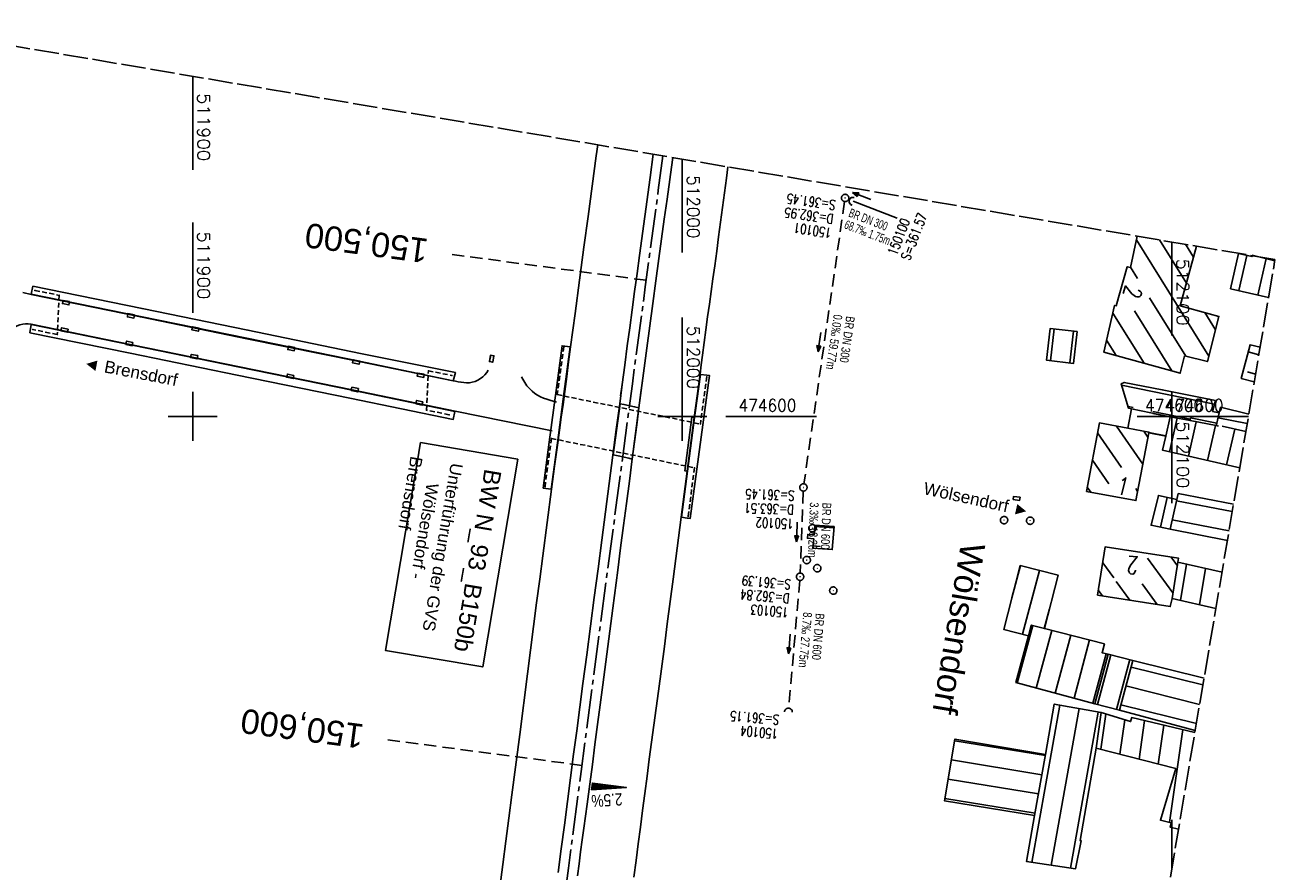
# Model space of a CAD drawing. Extents: x 511715 to 512121, y 473902 to 474680.
# Tile 5 of 5: x 511866 to 512121, y 474507 to 474680. Entities that reach past the tile are written whole.
import ezdxf
from ezdxf.enums import TextEntityAlignment as Align

# ---------------------------------------------------------------- set-up
doc = ezdxf.new("R2010")
doc.units = 0
doc.header["$LTSCALE"] = 10
doc.header["$MEASUREMENT"] = 0
for name, pattern in [('ACHSE', [5.5, 4, -0.5, 0.5, -0.5]), ('AUSGEZOGEN', [0]), ('LT00', [0]), ('LT14', [0.6, 0.5, -0.1]), ('LT17', [0.15, 0.1, -0.05]), ('STRICHLINIE2', [0.375, 0.25, -0.125])]:
    doc.linetypes.add(name, pattern=pattern)
doc.layers.get('0').update_dxf_attribs({"linetype": 'LT00'})
for name, color, linetype in [('-AX-020', 250, 'ACHSE'), ('-Halt-Pfeil', 4, 'LT00'), ('-Haltung', 7, 'STRICHLINIE2'), ('-Haltungsbeschriftung', 140, 'LT00'), ('-QUE-20O', 11, 'LT00'), ('-Schachtbeschriftung', 5, 'LT00'), ('-ST-20', 30, 'LT17'), ('BW_TEXT', 20, 'AUSGEZOGEN'), ('DFK_BEB_SCHR', 254, 'LT00'), ('DFK_BEBAUUNG', 250, 'LT00'), ('ORTSNAMEN', 250, 'Continuous'), ('ORTSRICHTUNG', 7, 'Continuous'), ('V90_AFBR_BAB', 250, 'LT00'), ('V90_BR_KAPPE', 30, 'LT00'), ('V90_BR_WID', 30, 'LT17'), ('V90_KA_PRUF', 182, 'LT00'), ('V90_RASTER', 250, 'LT00'), ('V90_SINKK', 182, 'LT00'), ('V90_UK_DURCH', 182, 'LT00'), ('V91_AFBR_BAB', 250, 'LT00'), ('V91_BR_KAPPE', 30, 'LT00'), ('V91_BR_WID', 30, 'LT17'), ('V91_KA_PRUF', 182, 'LT00'), ('V91_RASTER', 250, 'LT00'), ('V91_RINNE', 182, 'LT00'), ('V91_SINKK', 182, 'LT00'), ('V91_UK_DURCH', 182, 'LT00')]:
    doc.layers.add(name, color=color, linetype=linetype)
doc.layers.add('-BLATT_91-RAND', color=7, linetype='LT14', plot=False)
doc.styles.add('Arial', font='ARIAL.TTF')
doc.styles.add('Beschrift', font='ARIAL.TTF')
doc.styles.add('Haltungsbeschriftung', font='ARIAL.TTF', dxfattribs={"width": 0.75})
doc.styles.add('schachtbeschriftung', font='romans.shx', dxfattribs={"width": 0.75, "height": 2})
doc.styles.get("Standard").update_dxf_attribs({"font": 'romans.shx'})

# ---------------------------------------------------------------- blocks, each defined once
blk = doc.blocks.new('SYMB0652')
at = {"color": 0, "linetype": 'ByBlock'}
blk.add_lwpolyline([(-0.15, -0.075), (0.15, -0.075), (0.15, 0.075), (-0.15, 0.075), (-0.15, -0.075)], dxfattribs=at)
blk = doc.blocks.new('SYMB0011')
at = {"color": 0, "linetype": 'ByBlock'}
for p, q in [((0.5, 0), (-0.5, 0)), ((0, 0.5), (0, -0.5))]:
    blk.add_line(p, q, dxfattribs=at)
blk = doc.blocks.new('SYMB0003')
at = {"color": 0, "linetype": 'ByBlock'}
for p, q in [((-0.015712, 0), (0.010166, 0.012015)), ((0, -0.021257), (-0.015712, 0)), ((0.010166, 0.012015), (0, -0.021257))]:
    blk.add_line(p, q, dxfattribs=at)
for points in [[(-0.031395, 0.499013), (-0.093691, 0.491144), (-0.154509, 0.475528), (-0.21289, 0.452414), (-0.267913, 0.422164), (-0.318712, 0.385257), (-0.364484, 0.342274), (-0.404509, 0.293893), (-0.438154, 0.240877), (-0.464888, 0.184062), (-0.484292, 0.124345), (-0.496058, 0.062667), (-0.5, 0)], [(-0.5, 0), (-0.496058, -0.062667), (-0.484292, -0.124345), (-0.464888, -0.184062), (-0.438154, -0.240877), (-0.404509, -0.293893), (-0.364485, -0.342274), (-0.318712, -0.385257), (-0.267914, -0.422164), (-0.21289, -0.452414), (-0.154509, -0.475529), (-0.093691, -0.491144), (-0.031395, -0.499014), (0.031395, -0.499014)], [(0.5, 0), (0.496057, 0.062667), (0.484292, 0.124345), (0.464888, 0.184062), (0.438153, 0.240877), (0.404509, 0.293893), (0.364484, 0.342274), (0.318712, 0.385257), (0.267913, 0.422164), (0.21289, 0.452414), (0.154509, 0.475528), (0.093691, 0.491144), (0.031395, 0.499013), (-0.031395, 0.499013)], [(0.031395, -0.499014), (0.093691, -0.491144), (0.154509, -0.475529), (0.21289, -0.452414), (0.267914, -0.422164), (0.318712, -0.385257), (0.364485, -0.342274), (0.404509, -0.293893), (0.438154, -0.240877), (0.464889, -0.184062), (0.484292, -0.124345), (0.496058, -0.062667), (0.5, 0)]]:
    blk.add_lwpolyline(points, dxfattribs=at)
blk = doc.blocks.new('SYMB1107')
at = {"color": 0, "linetype": 'ByBlock'}
for points in [[(-0.2, 0), (-0.196157, 0.039018), (-0.184776, 0.076537), (-0.166294, 0.111114), (-0.141421, 0.141421), (-0.111114, 0.166294), (-0.076537, 0.184776), (-0.039018, 0.196157), (0, 0.2)], [(0, 0.2), (0.039018, 0.196157), (0.076537, 0.184776), (0.111114, 0.166294), (0.141421, 0.141421), (0.166294, 0.111114), (0.184776, 0.076537), (0.196157, 0.039018), (0.2, 0)]]:
    blk.add_lwpolyline(points, dxfattribs=at)
blk = doc.blocks.new('SYMB0070')
at = {"color": 0, "linetype": 'ByBlock'}
for p, q in [((-0.5, 0), (0.2, 0)), ((0.5, 0), (0.2, 0.1)), ((0.2, 0.1), (0.2, 0)), ((0.468, 0), (0.21, 0.086)), ((0.21, 0.086), (0.21, -0.086)), ((0.21, -0.086), (0.468, 0)), ((0.22, -0.072), (0.437, 0)), ((0.23, -0.058), (0.405, 0)), ((0.24, -0.045), (0.374, 0)), ((0.342, 0), (0.25, 0.031)), ((0.25, 0.031), (0.25, -0.031)), ((0.25, -0.031), (0.342, 0)), ((0.26, -0.017), (0.31, 0)), ((0.27, -0.003), (0.279, 0))]:
    blk.add_line(p, q, dxfattribs=at)
for points in [[(0.2, 0), (0.2, -0.1), (0.5, 0)], [(0.437, 0), (0.22, 0.072), (0.22, -0.072)], [(0.405, 0), (0.23, 0.058), (0.23, -0.058)], [(0.374, 0), (0.24, 0.045), (0.24, -0.045)], [(0.31, 0), (0.26, 0.017), (0.26, -0.017)], [(0.279, 0), (0.27, 0.003), (0.27, -0.003)]]:
    blk.add_lwpolyline(points, dxfattribs=at)

msp = doc.modelspace()

# ---------------------------------------------------------------- linework, layer by layer
at = {"layer": '-AX-020', "ltscale": 0.2, "flags": 128}
msp.add_lwpolyline([(511996.05, 474653.25), (511995.1, 474646.24), (511992.44, 474626.45), (511989.8, 474606.65), (511987.17, 474586.85), (511984.55, 474567.05), (511981.94, 474547.25), (511979.34, 474527.45), (511976.74, 474507.69), (511975.13, 474495.38), (511973.48, 474482.82), (511971.82, 474470.25), (511970.17, 474457.69), (511968.51, 474445.13), (511966.84, 474432.57), (511965.15, 474420.02), (511963.46, 474407.46), (511961.75, 474394.91), (511960.03, 474382.35), (511958.28, 474369.81), (511956.52, 474357.26), (511954.73, 474344.72), (511952.92, 474332.18), (511951.08, 474319.64), (511949.21, 474307.11), (511947.31, 474294.58), (511945.38, 474282.06), (511943.41, 474269.55), (511941.4, 474257.04), (511939.35, 474244.53), (511937.27, 474232.04), (511935.14, 474219.55), (511932.96, 474207.07), (511930.74, 474194.59), (511928.46, 474182.13), (511926.14, 474169.68), (511923.76, 474157.23), (511921.32, 474144.8), (511918.83, 474132.38), (511916.28, 474119.97), (511913.66, 474107.57), (511910.98, 474095.19), (511908.24, 474082.82), (511905.43, 474070.46), (511902.54, 474058.13), (511899.59, 474045.81), (511896.56, 474033.5), (511893.47, 474021.26), (511890.29, 474009), (511887.03, 473996.75), (511883.7, 473984.53), (511880.29, 473972.33), (511876.8, 473960.15), (511873.23, 473947.99), (511869.59, 473935.86), (511866.17, 473924.7)], dxfattribs=at)
at = {"layer": '-BLATT_91-RAND'}
msp.add_lwpolyline([(511838.11, 474679.99), (511714.55, 473950.38), (511997.52, 473902.46), (512121.08, 474632.07), (511838.11, 474679.99)], dxfattribs=at)
at = {"layer": '-Haltung'}
for p, q in [((512033.16, 474643.9), (512024.85, 474586.22)), ((512034.19, 474644.26), (512033.96, 474644.35)), ((512024.71, 474584.73), (512024.09, 474567.98)), ((512023.99, 474566.49), (512021.75, 474540.33))]:
    msp.add_line(p, q, dxfattribs=at)
at = {"layer": '-QUE-20O'}
for p, q in [((511981.7, 474525.05), (511981.52, 474523.68)), ((511981.83, 474523.7), (511982, 474525.01)), ((511982.3, 474524.98), (511982.13, 474523.72)), ((511982.44, 474523.74), (511982.6, 474524.94)), ((511982.89, 474524.9), (511982.74, 474523.76)), ((511983.05, 474523.78), (511983.19, 474524.86)), ((511983.49, 474524.82), (511983.35, 474523.8)), ((511983.66, 474523.82), (511983.79, 474524.78)), ((511984.08, 474524.74), (511983.96, 474523.84)), ((511984.27, 474523.86), (511984.38, 474524.7)), ((511984.68, 474524.66), (511984.57, 474523.88)), ((511984.88, 474523.9), (511984.97, 474524.62)), ((511985.27, 474524.58), (511985.19, 474523.92)), ((511985.49, 474523.94), (511985.57, 474524.55)), ((511985.87, 474524.51), (511985.8, 474523.96)), ((511986.1, 474523.98), (511986.16, 474524.47)), ((511986.46, 474524.43), (511986.41, 474524)), ((511986.71, 474524.02), (511986.76, 474524.39)), ((511987.06, 474524.35), (511987.02, 474524.04)), ((511987.32, 474524.06), (511987.35, 474524.31)), ((511987.65, 474524.27), (511987.63, 474524.08)), ((511987.93, 474524.1), (511987.95, 474524.23)), ((511988.25, 474524.19), (511988.24, 474524.13)), ((511988.54, 474524.15), (511988.54, 474524.15))]:
    msp.add_line(p, q, dxfattribs=at)
msp.add_lwpolyline([(511981.47, 474523.67), (511981.65, 474525.06), (511988.59, 474524.15), (511981.47, 474523.67)], dxfattribs=at)
at = {"layer": '-Schachtbeschriftung'}
msp.add_line((512034.88, 474643.97), (512043.91, 474640.5), dxfattribs=at)
at = {"layer": '-ST-20', "ltscale": 2.5}
for p, q in [((511992.62, 474627.82), (511952.97, 474633.09)), ((511979.5, 474528.69), (511939.84, 474533.9))]:
    msp.add_line(p, q, dxfattribs=at)
at = {"layer": 'DFK_BEB_SCHR'}
for p, q in [((512107.57, 474612.3), (512092.78, 474636.09)), ((512097.5, 474636.06), (512102.98, 474627.26)), ((512104.41, 474632.54), (512102.77, 474635.17)), ((512113.69, 474625.7), (512115.31, 474632.91)), ((512091.56, 474630.47), (512092.97, 474628.2)), ((512119.26, 474632.24), (512117.58, 474624.8)), ((512095.45, 474624.23), (512102.87, 474612.29)), ((512087.96, 474621.12), (512094.33, 474610.87)), ((512100.02, 474609.29), (512092.39, 474621.56)), ((512106.74, 474621.21), (512108.93, 474617.68)), ((512075.94, 474617.89), (512075.19, 474611.39)), ((512079.16, 474610.93), (512079.91, 474617.43)), ((512088.63, 474612.46), (512086.67, 474615.61)), ((512117.78, 474612.58), (512115.62, 474613.2)), ((512115.44, 474609.09), (512117.11, 474608.61)), ((512108.72, 474602.52), (512089.71, 474606.36)), ((512091.06, 474602.01), (512092.08, 474601.8)), ((512096.1, 474600.99), (512103.78, 474599.44)), ((512099.67, 474599.94), (512096.1, 474600.62)), ((512099.51, 474592.78), (512101.07, 474599.67)), ((512115.4, 474598.53), (512109.45, 474599.74)), ((512088.72, 474598.04), (512094.07, 474590.22)), ((512095.12, 474595.78), (512094.27, 474597.01)), ((512095.29, 474596.7), (512098.78, 474596.03)), ((512105, 474598.91), (512103.41, 474591.88)), ((512107.3, 474590.99), (512108.93, 474598.16)), ((512112.87, 474597.42), (512111.2, 474590.1)), ((512089.7, 474589.53), (512084.82, 474596.65)), ((512083.78, 474591.09), (512087.14, 474586.19)), ((512083.44, 474584.51), (512082.74, 474585.53)), ((512093.02, 474584.67), (512092.62, 474585.26)), ((512099.02, 474583.45), (512097.67, 474577.37)), ((512112.36, 474580.56), (512100.95, 474582.75)), ((512100.09, 474578.85), (512111.69, 474576.61)), ((512030.99, 474577.25), (512027.04, 474577.52)), ((512026.73, 474573.54), (512028.15, 474573.44)), ((512101.14, 474569.48), (512099.86, 474571.24)), ((512069.1, 474569.52), (512067.34, 474562.95)), ((512085.88, 474570.08), (512088.13, 474566.98)), ((512095.06, 474571.05), (512100.24, 474563.92)), ((512101.79, 474562.37), (512103, 474569.83)), ((512106.9, 474568.94), (512105.69, 474561.48)), ((512069.49, 474555.48), (512072.97, 474568.53)), ((512088.65, 474566.26), (512091.43, 474562.43)), ((512085.84, 474563.32), (512084.99, 474564.49)), ((512097.02, 474561.54), (512093.92, 474565.8)), ((512075.01, 474560.66), (512073.94, 474556.66)), ((512071.58, 474557.26), (512068.44, 474545.51)), ((512072.3, 474544.48), (512075.46, 474556.28)), ((512079.34, 474555.29), (512076.16, 474543.45)), ((512080.03, 474542.42), (512083.21, 474554.31)), ((512086.6, 474551.5), (512083.89, 474541.39)), ((512087.55, 474551.27), (512084.83, 474541.14)), ((512088.7, 474540.1), (512091.43, 474550.29)), ((512091.68, 474548.78), (512106.36, 474545.12)), ((512105.69, 474541.16), (512090.64, 474544.92)), ((512071.38, 474508.86), (512077.12, 474541.01)), ((512089.61, 474541.05), (512105.02, 474537.21)), ((512081.05, 474540.29), (512075.34, 474508.27)), ((512079.29, 474507.68), (512084.99, 474539.57)), ((512086.55, 474539.17), (512085.52, 474531.97)), ((512089.41, 474530.96), (512090.42, 474538)), ((512094.44, 474537.83), (512093.31, 474529.96)), ((512097.21, 474528.96), (512098.35, 474536.91)), ((512102.26, 474535.99), (512099.54, 474517.04)), ((512074.18, 474530.72), (512055.65, 474533.73)), ((512054.98, 474529.79), (512073.47, 474526.78)), ((512072.77, 474522.84), (512054.32, 474525.84)), ((512053.66, 474521.9), (512072.07, 474518.9))]:
    msp.add_line(p, q, dxfattribs=at)
at = {"layer": 'DFK_BEBAUUNG'}
for points in [[(512086.1, 474613.16, 0), (512088.32, 474622.68, 0), (512088.66, 474622.6, 0), (512090.89, 474630.6, 0), (512091.55, 474630.43, 0), (512092.94, 474636.84, 0)], [(512105.02, 474634.79, 0), (512101.71, 474622.57, 0), (512109.63, 474620.43, 0), (512107.29, 474611.19, 0), (512102.62, 474612.35, 0), (512101.74, 474608.81, 0), (512086.1, 474613.16, 0)], [(512111.97, 474626.1, 0), (512113.6, 474633.32, 0), (512116.37, 474632.66, 0), (512116.43, 474632.93, 0), (512121.04, 474631.82, 0)], [(512119.76, 474624.3, 0), (512111.97, 474626.1, 0)], [(512080.7, 474617.34, 0), (512079.95, 474610.84, 0), (512074.41, 474611.48, 0), (512075.16, 474617.98, 0), (512080.7, 474617.34, 0)], [(512116.84, 474607.05, 0), (512114.18, 474607.76, 0), (512116, 474614.66, 0), (512118.04, 474614.14, 0)], [(512099.67, 474599.94, 0), (512091.75, 474601.54, 0), (512091.17, 474601.66, 0), (512089.63, 474606.63, 0), (512090.27, 474606.96, 0), (512098.04, 474605.46, 0), (512108.9, 474603.23, 0), (512108.34, 474601.01, 0), (512109.69, 474600.74, 0), (512109.19, 474598.64, 0), (512103.83, 474599.7, 0), (512103.72, 474599.16, 0), (512099.67, 474599.94, 0)], [(512109.51, 474598.04, 0), (512109.07, 474598.13, 0), (512109.19, 474598.64, 0), (512109.69, 474600.74, 0), (512109.95, 474601.86, 0), (512115.73, 474600.49, 0)], [(512095.31, 474596.81, 0), (512091, 474597.63, 0), (512091.75, 474601.54, 0), (512099.67, 474599.94, 0), (512098.77, 474595.98, 0), (512095.28, 474596.65, 0), (512095.31, 474596.81, 0)], [(512098.77, 474595.98, 0), (512099.67, 474599.94, 0), (512103.72, 474599.16, 0), (512109.07, 474598.13, 0), (512109.51, 474598.04, 0)], [(512082.58, 474584.67, 0), (512085.2, 474598.67, 0), (512091, 474597.63, 0), (512095.31, 474596.81, 0), (512095.28, 474596.65, 0), (512092.67, 474582.79, 0), (512082.58, 474584.67, 0)], [(512110.27, 474598.02, 0), (512115.12, 474596.9, 0)], [(512115.12, 474596.9, 0), (512110.27, 474598.02, 0)], [(512113.87, 474589.48, 0), (512098.11, 474593.1, 0), (512098.77, 474595.98, 0)], [(512111.35, 474574.64, 0), (512099.67, 474576.97, 0), (512101.01, 474583.02, 0), (512101.28, 474584.24, 0)], [(512101.28, 474584.24, 0), (512112.61, 474582.06, 0)], [(512101.01, 474583.02, 0), (512099.67, 474576.97, 0), (512095.75, 474577.75, 0), (512097.25, 474583.84, 0), (512101.01, 474583.02, 0)], [(512027.06, 474577.77, 0), (512031.01, 474577.5, 0), (512030.65, 474572.79, 0), (512026.7, 474573.09, 0), (512026.85, 474575.01, 0), (512025.56, 474575.1, 0), (512025.62, 474575.9, 0), (512026.91, 474575.8, 0), (512027.06, 474577.77, 0)], [(512084.83, 474563.48, 0), (512086.4, 474573.38, 0), (512101.37, 474571, 0), (512101.26, 474570.23, 0), (512100.05, 474562.76, 0), (512099.67, 474561.12, 0), (512084.83, 474563.48, 0)], [(512071.28, 474557.34, 0), (512070.7, 474555.17, 0), (512065.67, 474556.47, 0), (512069.04, 474569.53, 0), (512076.77, 474567.57, 0), (512073.99, 474556.65, 0), (512071.28, 474557.34, 0)], [(512100.05, 474562.76, 0), (512101.26, 474570.23, 0), (512110.26, 474568.18, 0)], [(512109, 474560.73, 0), (512100.05, 474562.76, 0)], [(512087.01, 474551.4, 0), (512084.3, 474541.28, 0), (512068.14, 474545.59, 0), (512070.7, 474555.17, 0), (512071.28, 474557.34, 0), (512073.99, 474556.65, 0), (512086.22, 474553.54, 0), (512085.75, 474551.7, 0), (512087.01, 474551.4, 0)], [(512092.04, 474550.14, 0), (512089.31, 474539.94, 0), (512084.3, 474541.28, 0), (512087.01, 474551.4, 0), (512092.04, 474550.14, 0)], [(512104.78, 474535.82, 0), (512089.31, 474539.94, 0), (512092.04, 474550.14, 0)], [(512092.04, 474550.14, 0), (512106.59, 474546.51, 0)], [(512071.98, 474518.42, 0), (512074.21, 474530.91, 0), (512076, 474541.21, 0), (512085.57, 474539.46, 0), (512084.53, 474532.22, 0), (512081.28, 474513.34, 0), (512081.48, 474513.29, 0), (512080.31, 474507.53, 0), (512070.32, 474509.02, 0), (512071.98, 474518.42, 0)], [(512084.53, 474532.22, 0), (512085.57, 474539.46, 0), (512091.59, 474537.65, 0), (512091.83, 474538.44, 0), (512104.71, 474535.41, 0)], [(512071.98, 474518.42, 0), (512053.58, 474521.41, 0), (512055.7, 474534.05, 0), (512074.21, 474530.91, 0), (512071.98, 474518.42, 0)], [(512101.37, 474515.65, 0), (512099.66, 474516.06, 0), (512099.87, 474516.96, 0), (512097.67, 474517.47, 0), (512100.81, 474528.03, 0), (512084.53, 474532.22, 0)]]:
    msp.add_polyline3d(points, dxfattribs=at)
at = {"layer": 'V90_AFBR_BAB'}
msp.add_line((512003.64, 474608.61), (512002.65, 474601.21), dxfattribs=at)
for points in [[(511977.19, 474614.23), (511978.1, 474621.03), (511979, 474627.82), (511979.91, 474634.62), (511980.75, 474640.84), (511981.59, 474647.06), (511982.43, 474653.28), (511982.74, 474655.5)], [(511994.06, 474653.58), (511993.42, 474648.84), (511992.35, 474640.87), (511991.27, 474632.91), (511990.76, 474629.21), (511990.26, 474625.51), (511989.76, 474621.8), (511989.26, 474618.1), (511988.76, 474614.4), (511988.24, 474610.47), (511987.72, 474606.54), (511987.41, 474604.18)], [(511991.36, 474603.41), (511991.95, 474607.84), (511992.76, 474613.92), (511993.37, 474618.51), (511993.98, 474623.1), (511994.6, 474627.68), (511995.22, 474632.27), (511995.77, 474636.3), (511996.33, 474640.34), (511996.88, 474644.37), (511997.44, 474648.41), (511998, 474652.44), (511998.06, 474652.9)], [(512009.3, 474651), (512009, 474648.69), (512008.61, 474645.7), (512008.22, 474642.71), (512007.83, 474639.72), (512007.43, 474636.73), (512007.04, 474633.74), (512006.63, 474630.75), (512006.27, 474628.14), (512005.91, 474625.54), (512005.54, 474622.93), (512005.18, 474620.32), (512004.82, 474617.72), (512004.47, 474615.11), (512004.13, 474612.5), (512003.88, 474610.55), (512003.64, 474608.61)], [(511976.16, 474606.36), (511976.39, 474608.14), (511976.79, 474611.18), (511977.19, 474614.23)]]:
    msp.add_lwpolyline(points, dxfattribs=at)
at = {"layer": 'V90_BR_KAPPE'}
for points in [[(511976.06, 474606.38), (511977.12, 474614.24), (511975.45, 474614.44), (511974.42, 474606.7)], [(512004.57, 474600.84), (512005.59, 474608.35), (512005.01, 474608.42), (512003.69, 474608.6), (512002.71, 474601.2)]]:
    msp.add_lwpolyline(points, dxfattribs=at)
at = {"layer": 'V90_BR_WID'}
for p, q in [((511975.77, 474614.23), (511974.75, 474606.63)), ((512004.99, 474608.13), (512004.04, 474600.95))]:
    msp.add_line(p, q, dxfattribs=at)
at = {"layer": 'V90_RASTER'}
for p, q in [((511900, 474639.66), (511900, 474621.16)), ((512000, 474601.73), (512000, 474620.23)), ((512008.9, 474600), (512027.4, 474600)), ((512092.94, 474600), (512111.44, 474600)), ((512100, 474600.8), (512100, 474582.3))]:
    msp.add_line(p, q, dxfattribs=at)
at = {"layer": 'V91_AFBR_BAB'}
for points in [[(511977.19, 474614.23), (511978.1, 474621.03), (511979, 474627.82), (511979.91, 474634.62), (511980.75, 474640.84), (511981.59, 474647.06), (511982.43, 474653.28), (511982.74, 474655.5)], [(511994.06, 474653.58), (511993.42, 474648.84), (511992.35, 474640.87), (511991.27, 474632.91), (511990.76, 474629.21), (511990.26, 474625.51), (511989.76, 474621.8), (511989.26, 474618.1), (511988.76, 474614.4), (511988.24, 474610.47), (511987.72, 474606.54), (511987.21, 474602.6)], [(511991.14, 474601.75), (511991.95, 474607.84), (511992.76, 474613.92), (511993.37, 474618.51), (511993.98, 474623.1), (511994.6, 474627.68), (511995.22, 474632.27), (511995.77, 474636.3), (511996.33, 474640.34), (511996.88, 474644.37), (511997.44, 474648.41), (511998, 474652.44), (511998.06, 474652.9)], [(512009.3, 474651), (512009, 474648.69), (512008.61, 474645.7), (512008.22, 474642.71), (512007.83, 474639.72), (512007.43, 474636.73), (512007.04, 474633.74), (512006.63, 474630.75), (512006.27, 474628.14), (512005.91, 474625.54), (512005.54, 474622.93), (512005.18, 474620.32), (512004.82, 474617.72), (512004.47, 474615.11), (512004.13, 474612.5), (512003.88, 474610.55), (512003.64, 474608.61)], [(511865.3, 474625.29), (511866.96, 474624.94), (511889.32, 474620.32), (511911.02, 474615.86), (511933.96, 474611.21), (511953.19, 474607.27)], [(511973.44, 474597.03), (511953.58, 474601.07), (511932.55, 474605.41), (511909.54, 474610.15), (511887.57, 474614.65), (511866.96, 474618.82), (511866.41, 474618.89), (511865.84, 474618.9), (511865.27, 474618.84), (511864.7, 474618.71), (511864.15, 474618.52), (511863.65, 474618.27), (511863.19, 474617.96), (511862.8, 474617.6), (511862.5, 474617.2), (511862.26, 474616.75), (511862.08, 474616.27), (511861.94, 474615.77), (511861.83, 474615.24), (511861.75, 474614.69), (511861.67, 474614.14)], [(511962.7, 474503.72), (511963.32, 474508.45), (511963.94, 474513.19), (511964.56, 474517.92), (511965.18, 474522.66), (511966.79, 474535.02), (511968.39, 474547.4), (511969.01, 474552.23), (511969.63, 474557.05), (511970.25, 474561.88), (511970.88, 474566.71), (511971.5, 474571.54), (511972.4, 474578.33), (511973.3, 474585.11), (511973.93, 474589.84), (511974.57, 474594.57), (511974.93, 474597.2), (511975.28, 474599.83), (511975.64, 474602.46), (511975.99, 474605.09), (511976.39, 474608.14), (511976.79, 474611.18), (511977.19, 474614.23)], [(511960.35, 474609.43), (511960.08, 474609), (511959.69, 474608.53), (511959.24, 474608.1), (511958.75, 474607.72), (511958.22, 474607.39), (511957.66, 474607.14), (511957.07, 474606.97), (511956.52, 474606.88), (511955.95, 474606.87), (511955.38, 474606.9), (511954.81, 474606.97), (511954.24, 474607.07), (511953.68, 474607.17), (511953.19, 474607.27)], [(511974.31, 474602.94), (511973.63, 474603.12), (511972.96, 474603.31), (511972.31, 474603.52), (511971.66, 474603.75), (511971.05, 474604.01), (511970.45, 474604.32), (511969.89, 474604.68), (511969.31, 474605.15), (511968.77, 474605.69), (511968.27, 474606.28), (511967.82, 474606.92), (511967.41, 474607.59), (511967.13, 474608.11)], [(512003.64, 474608.61), (512002.46, 474599.81)], [(511987.21, 474602.6), (511986.52, 474597.35), (511985.84, 474592.1), (511985.08, 474586.3), (511984.32, 474580.49), (511983.55, 474574.69), (511982.79, 474568.88), (511982.02, 474563.01), (511981.25, 474557.14), (511980.48, 474551.27), (511979.71, 474545.39), (511979.07, 474540.58), (511978.44, 474535.77), (511977.81, 474530.95), (511977.18, 474526.14), (511976.55, 474521.33), (511975.92, 474516.49), (511975.29, 474511.65), (511974.67, 474506.81)], [(511978.62, 474506.14), (511978.93, 474508.58), (511979.24, 474511.02), (511979.56, 474513.45), (511979.89, 474515.88), (511980.22, 474518.32), (511980.54, 474520.75), (511981.09, 474524.82), (511981.63, 474528.88), (511982.16, 474532.95), (511982.69, 474537.02), (511983.22, 474541.08), (511983.75, 474545.15), (511984.76, 474552.97), (511985.78, 474560.79), (511986.81, 474568.6), (511987.41, 474573.14), (511988, 474577.69), (511988.6, 474582.23), (511989.2, 474586.77), (511989.79, 474591.32), (511990.24, 474594.79), (511990.69, 474598.27), (511991.14, 474601.75)], [(512001.01, 474588.82), (511999.75, 474579.39)], [(511999.75, 474579.39), (511998.94, 474573.06), (511998.12, 474566.73), (511997.53, 474562.15), (511996.93, 474557.58), (511996.34, 474553), (511995.73, 474548.42), (511995.13, 474543.85), (511994.66, 474540.37), (511994.2, 474536.89), (511993.73, 474533.41), (511993.26, 474529.93), (511992.8, 474526.45), (511992.33, 474522.97), (511991.88, 474519.49), (511991.44, 474516.07), (511991, 474512.65), (511990.56, 474509.23), (511990.13, 474505.81)]]:
    msp.add_lwpolyline(points, dxfattribs=at)
at = {"layer": 'V91_BR_KAPPE'}
for points in [[(511867.31, 474626.64), (511866.98, 474625.01), (511889.32, 474620.4), (511911.02, 474615.97), (511933.98, 474611.27), (511953.19, 474607.28), (511953.65, 474609), (511934.28, 474612.89), (511911.27, 474617.64), (511889.65, 474622.04), (511867.31, 474626.64)], [(511953.55, 474601.03), (511953.21, 474599.38), (511932.12, 474603.72), (511909.08, 474608.43), (511887.22, 474612.91), (511866.75, 474617.1), (511866.96, 474618.81), (511887.6, 474614.57), (511909.55, 474610.06), (511932.53, 474605.35), (511953.55, 474601.03)], [(511971.57, 474585.33), (511973.22, 474585.11), (511974.49, 474594.59), (511975.89, 474605.11), (511977.12, 474614.24), (511975.45, 474614.44), (511974.24, 474605.31), (511972.82, 474594.72), (511971.57, 474585.33)], [(511999.81, 474579.39), (512001.03, 474579.23), (512001.63, 474579.14), (512005.59, 474608.35), (512005.01, 474608.42), (512003.69, 474608.6), (512002.52, 474599.81), (512001.05, 474588.82), (511999.81, 474579.39)], [(511989.73, 474591.28), (511989.07, 474591.44), (511986.88, 474591.94), (511985.9, 474592.12), (511987.28, 474602.58), (511988.08, 474602.44), (511990.25, 474601.97), (511991.09, 474601.77), (511989.73, 474591.28)]]:
    msp.add_lwpolyline(points, dxfattribs=at)
at = {"layer": 'V91_BR_WID'}
for p, q in [((511975.77, 474614.23), (511974.46, 474604.45)), ((512004.99, 474608.13), (512003.7, 474598.44)), ((511974.46, 474604.45), (512003.7, 474598.44)), ((511973.28, 474595.5), (511971.95, 474585.52)), ((511973.28, 474595.5), (512002.5, 474589.5)), ((512002.5, 474589.5), (512001.19, 474579.52))]:
    msp.add_line(p, q, dxfattribs=at)
for points in [[(511867.75, 474625.76), (511872.71, 474624.74), (511872.33, 474616.74), (511867.32, 474617.76)], [(511952.38, 474600.33), (511947.74, 474601.29), (511948.15, 474609.32), (511952.93, 474608.36)]]:
    msp.add_lwpolyline(points, dxfattribs=at)
at = {"layer": 'V91_RASTER'}
for p, q in [((511900, 474650.42), (511900, 474669.51)), ((512000, 474652.58), (512000, 474633.48)), ((512100, 474616.55), (512100, 474635.64)), ((511900, 474595), (511900, 474605)), ((512000, 474605), (512000, 474595)), ((512100, 474595), (512100, 474605)), ((512100, 474595), (512100, 474605)), ((511895, 474600), (511905, 474600)), ((511995, 474600), (512005, 474600)), ((512097.15, 474600), (512115.65, 474600)), ((512100, 474507.59), (512100, 474517.59))]:
    msp.add_line(p, q, dxfattribs=at)
at = {"layer": 'V91_RINNE'}
msp.add_line((512002.46, 474599.81), (512001.01, 474588.82), dxfattribs=at)
msp.add_lwpolyline([(512002.46, 474599.81), (512001.95, 474599.88), (512000.49, 474588.91), (512001.01, 474588.82)], dxfattribs=at)

# ---------------------------------------------------------------- block references
at = {"layer": '-Halt-Pfeil', "zscale": 4}
for p, xscale, yscale, rotation in [((512036.64, 474645.06), 4.000000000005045, 4.000000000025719, 158.7790465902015), ((512028.01, 474615.2), 4.000000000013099, 4.000000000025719, 261.7974665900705), ((512028.01, 474615.2), 3.999999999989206, 4.000000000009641, 261.7946942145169), ((512023.4, 474576.39), 4.000000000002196, 4.000000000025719, 267.8682665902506), ((512021.87, 474553.49), 3.999999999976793, 4.000000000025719, 265.0863065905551)]:
    msp.add_blockref('SYMB0070', p, dxfattribs=dict(at, xscale=xscale, yscale=yscale, rotation=rotation))
at = {"layer": 'V90_BR_WID', "xscale": 0.1000000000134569, "yscale": 0.1000000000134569, "zscale": 0.1, "rotation": 259.0065042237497}
for p in [(511975.77, 474614.23), (512004.99, 474608.13)]:
    msp.add_blockref('SYMB0011', p, dxfattribs=at)
at = {"layer": 'V90_KA_PRUF', "xscale": 1.500000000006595, "yscale": 1.500000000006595, "zscale": 1.5, "rotation": 259.0065042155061}
msp.add_blockref('SYMB0003', (512033.27, 474644.64), dxfattribs=at)
at = {"layer": 'V90_SINKK', "xscale": 4.499999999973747, "yscale": 4.499999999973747, "zscale": 4.5, "rotation": 259.0065042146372}
msp.add_blockref('SYMB0652', (511961.07, 474611.8), dxfattribs=at)
at = {"layer": 'V90_UK_DURCH', "xscale": 3.999999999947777, "yscale": 4.000000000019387, "zscale": 4, "rotation": 78.16851025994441}
msp.add_blockref('SYMB1107', (512034.88, 474643.97), dxfattribs=at)
at = {"layer": 'V91_BR_WID', "xscale": 0.09999999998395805, "yscale": 0.09999999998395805, "zscale": 0.1, "rotation": 260.3880065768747}
for p in [(511867.75, 474625.76), (511872.71, 474624.74), (511867.32, 474617.76), (511872.33, 474616.74), (511975.77, 474614.23), (511948.15, 474609.32), (511952.93, 474608.36), (512004.99, 474608.13), (511974.46, 474604.45), (511947.74, 474601.29), (511952.38, 474600.33), (512003.7, 474598.44), (511973.28, 474595.5), (512002.5, 474589.5), (511971.95, 474585.52), (512001.19, 474579.52)]:
    msp.add_blockref('SYMB0011', p, dxfattribs=at)
at = {"layer": 'V91_KA_PRUF', "xscale": 1.499999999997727, "yscale": 1.499999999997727, "zscale": 1.5, "rotation": 260.3880065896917}
for p in [(512033.27, 474644.64), (512024.74, 474585.48), (512024.06, 474567.23)]:
    msp.add_blockref('SYMB0003', p, dxfattribs=at)
at = {"layer": 'V91_KA_PRUF', "color": 1, "xscale": 1.499999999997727, "yscale": 1.499999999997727, "zscale": 1.5, "rotation": 260.3880065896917}
for p in [(512065.73, 474578.8), (512071.07, 474578.69), (512026.58, 474577.14), (512025.43, 474570.65), (512027.58, 474568.97), (512030.85, 474564.4)]:
    msp.add_blockref('SYMB0003', p, dxfattribs=at)
at = {"layer": 'V91_SINKK', "zscale": 4.5}
for p, xscale, yscale, rotation in [((511874.11, 474623.26), 4.499999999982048, 4.499999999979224, 168.8136772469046), ((511887.37, 474620.55), 4.499999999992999, 4.499999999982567, 169.3029212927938), ((511873.79, 474617.66), 4.499999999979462, 4.499999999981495, 168.6482114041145), ((511900.57, 474617.86), 4.499999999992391, 4.499999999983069, 168.7429866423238), ((511887.06, 474614.92), 4.499999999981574, 4.499999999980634, 168.5442286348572), ((511900.28, 474612.22), 4.499999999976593, 4.499999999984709, 168.4335615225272), ((511920.14, 474613.87), 4.499999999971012, 4.499999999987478, 168.4929890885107), ((511961.07, 474611.8), 4.499999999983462, 4.499999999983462, 260.3880065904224), ((511933.38, 474611.12), 4.499999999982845, 4.499999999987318, 168.6978681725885), ((511919.92, 474608.2), 4.499999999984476, 4.499999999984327, 168.3581384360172), ((511946.57, 474608.41), 4.499999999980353, 4.499999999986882, 169.3376514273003), ((511933.11, 474605.48), 4.499999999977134, 4.49999999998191, 168.5398124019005), ((511946.3, 474602.79), 4.499999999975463, 4.499999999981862, 168.351142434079)]:
    msp.add_blockref('SYMB0652', p, dxfattribs=dict(at, xscale=xscale, yscale=yscale, rotation=rotation))
at = {"layer": 'V91_SINKK', "color": 1, "xscale": 4.500000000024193, "yscale": 4.500000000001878, "zscale": 4.5, "rotation": 352.9185803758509}
msp.add_blockref('SYMB0652', (512068.29, 474583.24), dxfattribs=at)
at = {"layer": 'V91_UK_DURCH', "zscale": 4}
for p, xscale, yscale, rotation in [((512034.88, 474643.97), 4.000000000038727, 4.000000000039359, 74.36500655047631), ((512021.68, 474539.58), 4.000000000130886, 4.000000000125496, 358.9080494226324)]:
    msp.add_blockref('SYMB1107', p, dxfattribs=dict(at, xscale=xscale, yscale=yscale, rotation=rotation))

# ---------------------------------------------------------------- texts
at = {"layer": '-Haltungsbeschriftung', "style": 'Haltungsbeschriftung'}
for s, rotation, width, p in [('68.7‰ 1.75m', 338.7791, 0.65, (512032.93, 474638.5)), ('BR DN 300', 338.7791, 0.65, (512033.82, 474640.89)), ('0.0‰ 59.77m', 261.7975, 0.75, (512030.95, 474620.93)), ('BR DN 300', 261.7975, 0.75, (512033.49, 474620.57)), ('3.3‰ 18.26m', 267.8683, 0.75, (512026.08, 474582.48)), ('BR DN 600', 267.8683, 0.75, (512028.64, 474582.39)), ('8.7‰ 27.75m', 265.0863, 0.75, (512024.72, 474560.04)), ('BR DN 600', 265.0863, 0.75, (512027.27, 474559.82))]:
    msp.add_text(s, height=1.8, rotation=rotation, dxfattribs=dict(at, width=width)).set_placement(p)
at = {"layer": '-QUE-20O', "style": 'Beschrift', "width": 0.8}
msp.add_text('2.5%%%', height=2.5, rotation=-176.1762, dxfattribs=at).set_placement((511987.7, 474523.03))
at = {"layer": '-Schachtbeschriftung', "style": 'schachtbeschriftung', "width": 0.75}
for s, rotation, p in [('S=361.45', 171.7975, (512031.43, 474644.15)), ('D=362.95', 171.7975, (512031.02, 474641.3)), ('S=361.57', 68.7791, (512046.44, 474631.72)), ('150101', 171.7975, (512030.61, 474638.45)), ('150100', 68.7791, (512043.76, 474632.76)), ('S=361.45', 177.8683, (512022.96, 474584.8)), ('D=363.51', 177.8683, (512022.85, 474581.92)), ('150102', 177.8683, (512022.75, 474579.04)), ('S=361.39', 175.0863, (512022.25, 474566.64)), ('D=362.84', 175.0863, (512022, 474563.77)), ('150103', 175.0863, (512021.76, 474560.9)), ('S=361.15', 175.0863, (512019.87, 474538.98)), ('150104', 175.0863, (512019.63, 474536.11))]:
    msp.add_text(s, height=2, rotation=rotation, dxfattribs=at).set_placement(p)
at = {"layer": '-ST-20', "style": 'Beschrift'}
for s, rotation, p in [('150,500', -187.6281, (511948, 474633.75)), ('150,600', -187.4855, (511934.88, 474534.55))]:
    msp.add_text(s, height=5, rotation=rotation, dxfattribs=at).set_placement(p, align=Align.MIDDLE_LEFT)
at = {"layer": 'DFK_BEBAUUNG', "width": 0.75}
for s, rotation, p in [('2', -105.5767, (512090.61, 474626.99)), ('1', -14.0378, (512088.51, 474584.26)), ('2', -184.9664, (512093.27, 474571.28))]:
    msp.add_text(s, height=3.6, rotation=rotation, dxfattribs=at).set_placement(p)
at = {"layer": 'ORTSNAMEN', "style": 'Arial'}
msp.add_text('Wölsendorf', height=5, rotation=260.388, dxfattribs=at).set_placement((512056.98, 474574.48))
at = {"layer": 'ORTSRICHTUNG', "char_height": 2.5, "attachment_point": 8, "style": 'Beschrift'}
for s, insert, width, rotation in [('◄ Brensdorf', (511887.01, 474607.97), 23.2363, 349.2169), ('Wölsendorf ►', (512059.89, 474581.75), 24.4216, 347.6548)]:
    msp.add_mtext(s, dxfattribs=dict(at, insert=insert, width=width, rotation=rotation))
at = {"layer": 'V90_RASTER'}
for s, rotation, width, p in [(' 511900', 269.9989, 1.08, (511901, 474639.66)), (' 512000', 269.9989, 1.002, (512001, 474620.23)), (' 474600', 359.9989, 0.921, (512009.9, 474601)), (' 474600', 359.9989, 0.921, (512092.94, 474601)), (' 512100', 269.9989, 1.063, (512101, 474600.8))]:
    msp.add_text(s, height=2.5, rotation=rotation, dxfattribs=dict(at, width=width)).set_placement(p)
at = {"layer": 'V91_RASTER'}
for s, rotation, width, p in [(' 511900', 270.001, 1.08, (511901, 474667.92)), (' 512000', 270.001, 1.002, (512001, 474650.98)), (' 512100', 270.001, 1.063, (512101, 474634.05)), (' 474600', 0.001, 0.921, (512097.15, 474601))]:
    msp.add_text(s, height=2.5, rotation=rotation, dxfattribs=dict(at, width=width)).set_placement(p)

# ---------------------------------------------------------------- next in the draw order: texts
at = {"layer": 'BW_TEXT', "insert": (511963.09, 474588.85), "char_height": 2, "width": 37.5546, "attachment_point": 1, "rotation": 260.388, "style": 'Beschrift', "bg_fill": 3, "box_fill_scale": 1.5, "bg_fill_color": 256, "bg_fill_transparency": 1}
msp.add_mtext('{\\H1.75x;BW N_93_B150b\\W0.8;\\P\\H0.3714x;\\W1;\\P\\H1.924x;Unterführung der GVS        Wölsendorf - Brensdorf}', dxfattribs=at)

# ---------------------------------------------------------------- next in the draw order: linework, layer by layer
at = {"layer": 'BW_TEXT'}
msp.add_lwpolyline([(511966.43, 474591.28), (511959.23, 474548.81), (511939.35, 474552.18), (511946.54, 474594.64)], close=True, dxfattribs=at)

doc.saveas('drawing.dxf')
